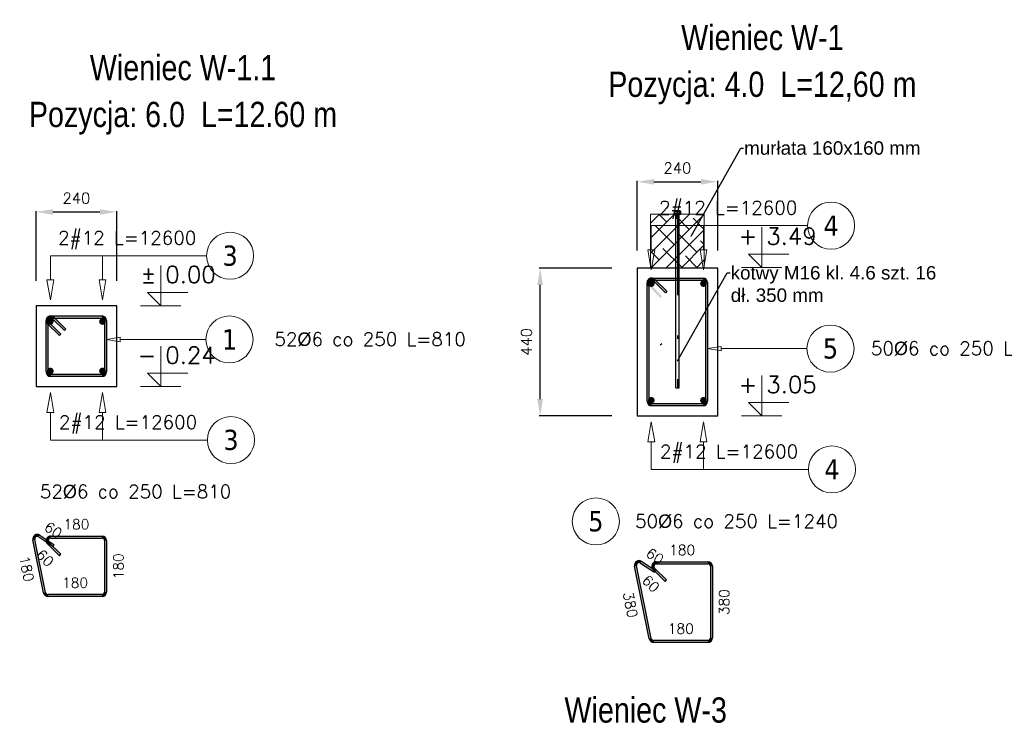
# Model space of a CAD drawing. Header units: millimetres. Extents: x 30042 to 52526, y 144 to 6858.
# Tile 27 of 28: x 47166 to 50095, y 3125 to 5207. Entities that reach past the tile are written whole.
import ezdxf
from ezdxf import colors
from ezdxf.entities.mleader import LeaderData, LeaderLine
from ezdxf.enums import TextEntityAlignment as Align
from ezdxf.math import Vec2, Vec3

# ---------------------------------------------------------------- set-up
doc = ezdxf.new("R2010")
doc.units = ezdxf.units.MM
doc.header["$LTSCALE"] = 100
doc.linetypes.add('DO', pattern=[1, 0.5, -0.24, 0.02, -0.24])
for name, color, linetype in [('AutoCAD_Structural_Detailing_deskowanie', 2, 'Continuous'), ('AutoCAD_Structural_Detailing_kształt pręta', 7, 'Continuous'), ('AutoCAD_Structural_Detailing_opis kształtu pręta', 7, 'Continuous'), ('AutoCAD_Structural_Detailing_opis rozkładu', 7, 'Continuous'), ('AutoCAD_Structural_Detailing_pręt wyrzucony', 7, 'Continuous'), ('AutoCAD_Structural_Detailing_pręty punktowe', 7, 'Continuous'), ('AutoCAD_Structural_Detailing_symbole graficzne', 7, 'Continuous'), ('BA_3d-opis', 2, 'Continuous'), ('BS_osd', 1, 'DO'), ('BS_sru', 7, 'Continuous'), ('opisy', 7, 'Continuous')]:
    doc.layers.add(name, color=color, linetype=linetype)
doc.layers.add('BS_3d-krokiew', color=42, linetype='Continuous', lineweight=5)
doc.styles.add('BIKWYM', font='bikromsw.shx', dxfattribs={"width": 0.85})
doc.styles.get("Standard").update_dxf_attribs({"font": 'arial.ttf'})
doc.styles.add('style1', font='simplex.shx')
doc.styles.add('STYLE3', font='tahoma.ttf')
doc.dimstyles.new('RBCT DIM 20', dxfattribs={"dimtxt": 32, "dimasz": 50, "dimexe": 2.5, "dimexo": 75, "dimgap": 25, "dimtad": 1, "dimdec": 0, "dimzin": 1, "dimtxsty": 'style1', "dimcen": 50, "dimclrd": 8, "dimclre": 8, "dimclrt": 2, "dimadec": 0, "dimazin": 0, "dimtfac": 1, "dimtdec": 0, "dimtmove": 0, "dimatfit": 3, "dimfxl": 1, "dimarcsym": 0})

# ---------------------------------------------------------------- blocks, each defined once
blk = doc.blocks.new('*D543')
at = {"layer": 'AutoCAD_Structural_Detailing_deskowanie', "color": 8, "lineweight": -2, "transparency": 16777216}
for p, q in [((47214.8, 4430.2), (47214.8, 4637.3)), ((47264.8, 4634.8), (47404.8, 4634.8)), ((47454.8, 4430.2), (47454.8, 4637.3))]:
    blk.add_line(p, q, dxfattribs=at)
at = {"layer": 'AutoCAD_Structural_Detailing_deskowanie', "color": 8, "transparency": 16777216}
for points in [[(47264.8, 4643.1), (47264.8, 4626.5), (47214.8, 4634.8)], [(47404.8, 4643.1), (47404.8, 4626.5), (47454.8, 4634.8)]]:
    blk.add_solid(points, dxfattribs=at)
at = {"layer": 'Defpoints', "color": 0, "transparency": 16777216}
for p in [(47454.8, 4634.8), (47214.8, 4355.2), (47454.8, 4355.2)]:
    blk.add_point(p, dxfattribs=at)
at = {"layer": 'AutoCAD_Structural_Detailing_deskowanie', "color": 2, "transparency": 16777216, "insert": (47334.8, 4675.8), "char_height": 32, "attachment_point": 5, "style": 'style1'}
blk.add_mtext('240', dxfattribs=at)
blk = doc.blocks.new('*D544')
at = {"layer": 'AutoCAD_Structural_Detailing_deskowanie', "color": 8, "lineweight": -2, "transparency": 16777216}
for p, q in [((47139.8, 4355.2), (46924.1, 4355.2)), ((46926.6, 4165.2), (46926.6, 4305.2)), ((47139.8, 4115.2), (46924.1, 4115.2))]:
    blk.add_line(p, q, dxfattribs=at)
at = {"layer": 'AutoCAD_Structural_Detailing_deskowanie', "color": 8, "transparency": 16777216}
for points in [[(46918.3, 4305.2), (46935, 4305.2), (46926.6, 4355.2)], [(46918.3, 4165.2), (46935, 4165.2), (46926.6, 4115.2)]]:
    blk.add_solid(points, dxfattribs=at)
at = {"layer": 'Defpoints', "color": 0, "transparency": 16777216}
for p in [(46926.6, 4355.2), (47214.8, 4355.2), (47214.8, 4115.2)]:
    blk.add_point(p, dxfattribs=at)
at = {"layer": 'AutoCAD_Structural_Detailing_deskowanie', "color": 2, "transparency": 16777216, "insert": (46885.6, 4235.2), "char_height": 32, "attachment_point": 5, "rotation": 90, "style": 'style1'}
blk.add_mtext('240', dxfattribs=at)
blk = doc.blocks.new('*D545')
at = {"layer": 'AutoCAD_Structural_Detailing_deskowanie', "color": 8, "lineweight": -2, "transparency": 16777216}
for p, q in [((49002.8, 4519.9), (49002.8, 4727)), ((49052.8, 4724.5), (49192.8, 4724.5)), ((49242.8, 4519.9), (49242.8, 4727))]:
    blk.add_line(p, q, dxfattribs=at)
at = {"layer": 'AutoCAD_Structural_Detailing_deskowanie', "color": 8, "transparency": 16777216}
for points in [[(49052.8, 4732.8), (49052.8, 4716.2), (49002.8, 4724.5)], [(49192.8, 4716.2), (49192.8, 4732.8), (49242.8, 4724.5)]]:
    blk.add_solid(points, dxfattribs=at)
at = {"layer": 'Defpoints', "color": 0, "transparency": 16777216}
for p in [(49242.8, 4724.5), (49002.8, 4444.9), (49242.8, 4444.9)]:
    blk.add_point(p, dxfattribs=at)
at = {"layer": 'AutoCAD_Structural_Detailing_deskowanie', "color": 2, "transparency": 16777216, "insert": (49122.8, 4765.5), "char_height": 32, "attachment_point": 5, "style": 'style1'}
blk.add_mtext('240', dxfattribs=at)
blk = doc.blocks.new('*D546')
at = {"layer": 'AutoCAD_Structural_Detailing_deskowanie', "color": 8, "lineweight": -2, "transparency": 16777216}
for p, q in [((48927.8, 4467.9), (48712.1, 4467.9)), ((48714.6, 4077.9), (48714.6, 4417.9)), ((48927.8, 4027.9), (48712.1, 4027.9))]:
    blk.add_line(p, q, dxfattribs=at)
at = {"layer": 'AutoCAD_Structural_Detailing_deskowanie', "color": 8, "transparency": 16777216}
for points in [[(48723, 4417.9), (48706.3, 4417.9), (48714.6, 4467.9)], [(48706.3, 4077.9), (48723, 4077.9), (48714.6, 4027.9)]]:
    blk.add_solid(points, dxfattribs=at)
at = {"layer": 'Defpoints', "color": 0, "transparency": 16777216}
for p in [(48714.6, 4467.9), (49002.8, 4467.9), (49002.8, 4027.9)]:
    blk.add_point(p, dxfattribs=at)
at = {"layer": 'AutoCAD_Structural_Detailing_deskowanie', "color": 2, "transparency": 16777216, "insert": (48673.6, 4247.9), "char_height": 32, "attachment_point": 5, "rotation": 90, "style": 'style1'}
blk.add_mtext('440', dxfattribs=at)
blk = doc.blocks.new('m16')
at = {"layer": 'BS_osd', "ltscale": 0.5}
blk.add_line((-0.5, 28.16), (-0.5, -24.34), dxfattribs=at)
at = {"layer": 'BS_sru'}
for p, q in [((-1.5, 27.26), (-1.5, 27.46)), ((0.5, 27.46), (-1.5, 27.46)), ((-1.48, 28.09), (-1.48, 27.46)), ((0.48, 27.46), (-1.48, 27.46)), ((0.24, 28.16), (-1.24, 28.16)), ((-1, -4.82), (-1, 27.26)), ((-0.99, 28.09), (-0.99, 27.46)), ((-0.01, 28.09), (-0.01, 27.46)), ((0, -4.82), (0, 27.26)), ((0.48, 28.09), (0.48, 27.46)), ((0.5, 27.26), (0.5, 27.46)), ((-1, -24.34), (-1, -4.82)), ((0, -24.34), (0, -4.82)), ((0, -24.34), (-1, -24.34))]:
    blk.add_line(p, q, dxfattribs=at)
for centre, radius, start, end in [((-1.24, 27.7), 0.465, 58.1553, 121.8447), ((-0.5, 26.41), 1.76, 73.7642, 106.2358), ((0.24, 27.7), 0.465, 58.1553, 121.8447)]:
    blk.add_arc(centre, radius, start, end, dxfattribs=at)
at = {"layer": 'opisy'}
blk.add_line((0.5, 27.26), (-1.5, 27.26), dxfattribs=at)

msp = doc.modelspace()

# ---------------------------------------------------------------- hatches: boundary and pattern name
at = {"layer": 'AutoCAD_Structural_Detailing_kształt pręta'}
for points in [[(49041, 4419.1), (49036.8, 4414.8, -0.668179), (49046.3, 4437.9), (49046.3, 4431.9, 0.668179)], [(49038.8, 4424.4), (49032.8, 4424.4, -0.668179), (49055.9, 4433.9), (49051.6, 4429.7, 0.668179)], [(49046.3, 4437.9), (49199.3, 4437.9), (49199.3, 4431.9), (49046.3, 4431.9)], [(49055.9, 4433.9), (49091.2, 4398.6), (49087, 4394.3), (49051.6, 4429.7)], [(49199.3, 4431.9), (49199.3, 4437.9, -0.414214), (49212.8, 4424.4), (49206.8, 4424.4, 0.414214)], [(47253, 4306.4), (47248.8, 4302.2, -0.668179), (47258.3, 4325.2), (47258.3, 4319.2, 0.668179)], [(47250.8, 4311.7), (47244.8, 4311.7, -0.668179), (47267.9, 4321.3), (47263.6, 4317, 0.668179)], [(47244.8, 4158.7), (47244.8, 4311.7), (47250.8, 4311.7), (47250.8, 4158.7)], [(47284.1, 4266.8), (47248.8, 4302.2), (47253, 4306.4), (47288.4, 4271)], [(47258.3, 4325.2), (47411.3, 4325.2), (47411.3, 4319.2), (47258.3, 4319.2)], [(47267.9, 4321.3), (47303.2, 4285.9), (47299, 4281.7), (47263.6, 4317)], [(47411.3, 4319.2), (47411.3, 4325.2, -0.414214), (47424.8, 4311.7), (47418.8, 4311.7, 0.414214)], [(47424.8, 4311.7), (47424.8, 4158.7), (47418.8, 4158.7), (47418.8, 4311.7)], [(47258.3, 4151.2), (47258.3, 4145.2, -0.414214), (47244.8, 4158.7), (47250.8, 4158.7, 0.414214)], [(47411.3, 4145.2), (47258.3, 4145.2), (47258.3, 4151.2), (47411.3, 4151.2)], [(47418.8, 4158.7), (47424.8, 4158.7, -0.414214), (47411.3, 4145.2), (47411.3, 4151.2, 0.414214)], [(49046.3, 4063.9), (49046.3, 4057.9, -0.414214), (49032.8, 4071.4), (49038.8, 4071.4, 0.414214)], [(49199.3, 4057.9), (49046.3, 4057.9), (49046.3, 4063.9), (49199.3, 4063.9)], [(49206.8, 4071.4), (49212.8, 4071.4, -0.414214), (49199.3, 4057.9), (49199.3, 4063.9, 0.414214)]]:
    msp.add_hatch(color=161, dxfattribs=at).paths.add_polyline_path(points, flags=0)
for points in [[(49212.8, 4424.5), (49212.8, 4071.4), (49206.8, 4071.4), (49206.8, 4424.5)], [(49032.8, 4071.4), (49032.8, 4420.8), (49038.8, 4420.8), (49038.8, 4071.4)], [(49072.1, 4379.5), (49036.8, 4416.6), (49041, 4420.8), (49076.4, 4383.7)]]:
    msp.add_hatch(color=161, dxfattribs=at).paths.add_polyline_path(points)
at = {"layer": 'AutoCAD_Structural_Detailing_pręt wyrzucony'}
for points in [[(47211.1, 3660.2), (47205.2, 3659, -0.668179), (47225.9, 3672.9), (47222.6, 3667.9, 0.668179)], [(47225.9, 3672.9), (47267.6, 3645.3), (47264.3, 3640.3), (47222.6, 3667.9)], [(47253, 3651.6), (47248.8, 3647.4, -0.668179), (47258.3, 3670.4), (47258.3, 3664.4, 0.668179)], [(47258.3, 3670.4), (47411.3, 3670.4), (47411.3, 3664.4), (47258.3, 3664.4)], [(47411.3, 3664.4), (47411.3, 3670.4, -0.414214), (47424.8, 3656.9), (47418.8, 3656.9, 0.414214)], [(47237.2, 3501.2), (47205.2, 3659), (47211.1, 3660.2), (47243.1, 3502.4)], [(47284.1, 3612), (47248.8, 3647.4), (47253, 3651.6), (47288.4, 3616.3)], [(47424.8, 3656.9), (47424.8, 3503.9), (47418.8, 3503.9), (47418.8, 3656.9)], [(49001.3, 3582.4), (48995.5, 3581.2, -0.668179), (49016.1, 3595.2), (49012.8, 3590.2, 0.668179)], [(49039.3, 3364.7), (48995.5, 3581.2), (49001.3, 3582.4), (49045.2, 3365.9)], [(49016.1, 3595.2), (49057.8, 3567.5), (49054.5, 3562.5), (49012.8, 3590.2)], [(49055.2, 3575.1), (49051, 3570.8, -0.668179), (49060.5, 3593.9), (49060.5, 3587.9, 0.668179)], [(49086.3, 3535.5), (49051, 3570.8), (49055.2, 3575.1), (49090.6, 3539.7)], [(49060.5, 3593.9), (49213.5, 3593.9), (49213.5, 3587.9), (49060.5, 3587.9)], [(49213.5, 3587.9), (49213.5, 3593.9, -0.414214), (49227, 3580.4), (49221, 3580.4, 0.414214)], [(49227, 3580.4), (49227, 3367.4), (49221, 3367.4), (49221, 3580.4)], [(47250.4, 3496.4), (47250.4, 3490.4, -0.356777), (47237.2, 3501.2), (47243.1, 3502.4, 0.356777)], [(47411.3, 3490.4), (47250.4, 3490.4), (47250.4, 3496.4), (47411.3, 3496.4)], [(47418.8, 3503.9), (47424.8, 3503.9, -0.414214), (47411.3, 3490.4), (47411.3, 3496.4, 0.414214)], [(49052.6, 3359.9), (49052.6, 3353.9, -0.356777), (49039.3, 3364.7), (49045.2, 3365.9, 0.356777)], [(49213.5, 3353.9), (49052.6, 3353.9), (49052.6, 3359.9), (49213.5, 3359.9)], [(49221, 3367.4), (49227, 3367.4, -0.414214), (49213.5, 3353.9), (49213.5, 3359.9, 0.414214)]]:
    msp.add_hatch(color=6, dxfattribs=at).paths.add_polyline_path(points, flags=0)
at = {"layer": 'AutoCAD_Structural_Detailing_pręty punktowe'}
h = msp.add_hatch(color=1, dxfattribs=at)
edge = h.paths.add_edge_path(flags=0)
edge.add_arc((49045.3, 4421.5), 10, 0, 360, ccw=False)
h = msp.add_hatch(color=1, dxfattribs=at)
edge = h.paths.add_edge_path(flags=0)
edge.add_arc((49200.4, 4421.5), 10, 0, 360, ccw=False)
h = msp.add_hatch(color=1, dxfattribs=at)
edge = h.paths.add_edge_path(flags=0)
edge.add_arc((47257.3, 4308.8), 10, 0, 360, ccw=False)
h = msp.add_hatch(color=1, dxfattribs=at)
edge = h.paths.add_edge_path(flags=0)
edge.add_arc((47412.4, 4308.8), 10, 0, 360, ccw=False)
h = msp.add_hatch(color=1, dxfattribs=at)
edge = h.paths.add_edge_path(flags=0)
edge.add_arc((47257.3, 4161.6), 10, 0, 360, ccw=False)
h = msp.add_hatch(color=1, dxfattribs=at)
edge = h.paths.add_edge_path(flags=0)
edge.add_arc((47412.4, 4161.6), 10, 0, 360, ccw=False)
h = msp.add_hatch(color=1, dxfattribs=at)
edge = h.paths.add_edge_path(flags=0)
edge.add_arc((49045.3, 4074.3), 10, 0, 360, ccw=False)
h = msp.add_hatch(color=1, dxfattribs=at)
edge = h.paths.add_edge_path(flags=0)
edge.add_arc((49200.4, 4074.3), 10, 0, 360, ccw=False)
at = {"layer": 'BS_3d-krokiew'}
h = msp.add_hatch(dxfattribs=at)
h.set_pattern_fill('ANSI38', color=256, scale=10, style=0)
h.set_pattern_definition([(45, (57846.733, 5457.89), (-22.45064, 22.45064), []), (135, (57846.733, 5457.89), (-67.35192, 22.45064), [79.375, -47.625])])
h.paths.add_polyline_path([(49202.8, 4467.9), (49042.8, 4467.9), (49042.8, 4627.9), (49202.8, 4627.9)])

# ---------------------------------------------------------------- linework, layer by layer
at = {"layer": 'AutoCAD_Structural_Detailing_deskowanie'}
for points in [[(49002.8, 4027.9), (49242.8, 4027.9), (49242.8, 4467.9), (49002.8, 4467.9)], [(47214.8, 4115.2), (47454.8, 4115.2), (47454.8, 4355.2), (47214.8, 4355.2)]]:
    msp.add_lwpolyline(points, close=True, dxfattribs=at)
at = {"layer": 'AutoCAD_Structural_Detailing_kształt pręta', "color": 161}
for p, q in [((49032.8, 4071.4), (49032.8, 4424.4)), ((49038.8, 4071.4), (49038.8, 4424.4)), ((49046.3, 4437.9), (49199.3, 4437.9)), ((49046.3, 4431.9), (49199.3, 4431.9)), ((49051.6, 4429.7), (49087, 4394.3)), ((49055.9, 4433.9), (49091.2, 4398.6)), ((49206.8, 4424.4), (49206.8, 4071.4)), ((49212.8, 4424.4), (49212.8, 4071.4)), ((49091.2, 4398.6), (49087, 4394.3)), ((47244.8, 4158.7), (47244.8, 4311.7)), ((47250.8, 4158.7), (47250.8, 4311.7)), ((47288.4, 4271), (47253, 4306.4)), ((47258.3, 4325.2), (47411.3, 4325.2)), ((47258.3, 4319.2), (47411.3, 4319.2)), ((47263.6, 4317), (47299, 4281.7)), ((47267.9, 4321.3), (47303.2, 4285.9)), ((47418.8, 4311.7), (47418.8, 4158.7)), ((47424.8, 4311.7), (47424.8, 4158.7)), ((47284.1, 4266.8), (47248.8, 4302.2)), ((47303.2, 4285.9), (47299, 4281.7)), ((47284.1, 4266.8), (47288.4, 4271)), ((49072.1, 4239.5), (49076.4, 4243.7)), ((47411.3, 4151.2), (47258.3, 4151.2)), ((47411.3, 4145.2), (47258.3, 4145.2)), ((49199.3, 4063.9), (49046.3, 4063.9)), ((49199.3, 4057.9), (49046.3, 4057.9))]:
    msp.add_line(p, q, dxfattribs=at)
for centre, radius, start, end in [((49046.3, 4424.4), 13.5, 90, 225), ((49046.3, 4424.4), 13.5, 45, 180), ((49046.3, 4424.4), 7.5, 90, 225), ((49046.3, 4424.4), 7.5, 45, 180), ((49199.3, 4424.4), 13.5, 0, 90), ((49199.3, 4424.4), 7.5, 0, 90), ((47258.3, 4311.7), 13.5, 90, 225), ((47258.3, 4311.7), 13.5, 45, 180), ((47258.3, 4311.7), 7.5, 90, 225), ((47258.3, 4311.7), 7.5, 45, 180), ((47411.3, 4311.7), 13.5, 0, 90), ((47411.3, 4311.7), 7.5, 0, 90), ((47258.3, 4158.7), 13.5, 180, 270), ((47258.3, 4158.7), 7.5, 180, 270), ((47411.3, 4158.7), 13.5, 270, 0), ((47411.3, 4158.7), 7.5, 270, 0), ((49046.3, 4071.4), 13.5, 180, 270), ((49046.3, 4071.4), 7.5, 180, 270), ((49199.3, 4071.4), 13.5, 270, 0), ((49199.3, 4071.4), 7.5, 270, 0)]:
    msp.add_arc(centre, radius, start, end, dxfattribs=at)
at = {"layer": 'AutoCAD_Structural_Detailing_opis kształtu pręta', "color": 8, "lineweight": 0}
for p, q in [((47424.8, 4255.4), (47464.8, 4262.1)), ((47464.8, 4248.7), (47424.8, 4255.4)), ((47464.8, 4248.7), (47464.8, 4262.1)), ((47720.3, 4255.4), (47464.8, 4255.4)), ((49212.8, 4228.1), (49252.8, 4234.7)), ((49252.8, 4221.4), (49212.8, 4228.1)), ((49252.8, 4221.4), (49252.8, 4234.7)), ((49508.3, 4228.1), (49252.8, 4228.1))]:
    msp.add_line(p, q, dxfattribs=at)
for centre in [(47790.3, 4255.4), (49578.3, 4228.1)]:
    msp.add_circle(centre, 70, dxfattribs=at)
at = {"layer": 'AutoCAD_Structural_Detailing_opis rozkładu', "color": 8, "lineweight": 0}
for p, q in [((49045.3, 4594), (49045.3, 4522.5)), ((49045.3, 4594), (49200.4, 4594)), ((49200.4, 4594), (49200.4, 4522.5)), ((49200.4, 4594), (49510.2, 4594)), ((49045.3, 4462.5), (49035.3, 4522.5)), ((49055.3, 4522.5), (49035.3, 4522.5)), ((49055.3, 4522.5), (49045.3, 4462.5)), ((49200.4, 4462.5), (49190.4, 4522.5)), ((49210.4, 4522.5), (49190.4, 4522.5)), ((49210.4, 4522.5), (49200.4, 4462.5)), ((47257.3, 4504.3), (47257.3, 4432.8)), ((47257.3, 4504.3), (47412.4, 4504.3)), ((47412.4, 4504.3), (47412.4, 4432.8)), ((47412.4, 4504.3), (47722.2, 4504.3)), ((47257.3, 4372.8), (47247.3, 4432.8)), ((47267.3, 4432.8), (47247.3, 4432.8)), ((47267.3, 4432.8), (47257.3, 4372.8)), ((47412.4, 4372.8), (47402.4, 4432.8)), ((47422.4, 4432.8), (47402.4, 4432.8)), ((47422.4, 4432.8), (47412.4, 4372.8)), ((47247.3, 4037.6), (47257.3, 4097.6)), ((47257.3, 4097.6), (47267.3, 4037.6)), ((47402.4, 4037.6), (47412.4, 4097.6)), ((47412.4, 4097.6), (47422.4, 4037.6)), ((47247.3, 4037.6), (47267.3, 4037.6)), ((47257.3, 3956), (47257.3, 4037.6)), ((47402.4, 4037.6), (47422.4, 4037.6)), ((47412.4, 3956), (47412.4, 4037.6)), ((49035.3, 3950.3), (49045.3, 4010.3)), ((49045.3, 4010.3), (49055.3, 3950.3)), ((49190.4, 3950.3), (49200.4, 4010.3)), ((49200.4, 4010.3), (49210.4, 3950.3)), ((47257.3, 3956), (47412.4, 3956)), ((47412.4, 3956), (47724.7, 3956)), ((49035.3, 3950.3), (49055.3, 3950.3)), ((49045.3, 3868.7), (49045.3, 3950.3)), ((49190.4, 3950.3), (49210.4, 3950.3)), ((49200.4, 3868.7), (49200.4, 3950.3)), ((49045.3, 3868.7), (49200.4, 3868.7)), ((49200.4, 3868.7), (49512.7, 3868.7))]:
    msp.add_line(p, q, dxfattribs=at)
for centre in [(49580.2, 4594), (47792.2, 4504.3), (47794.7, 3956), (49582.7, 3868.7)]:
    msp.add_circle(centre, 70, dxfattribs=at)
at = {"layer": 'AutoCAD_Structural_Detailing_pręt wyrzucony', "color": 6}
for p, q in [((47222.6, 3667.9), (47264.3, 3640.3)), ((47225.9, 3672.9), (47267.6, 3645.3)), ((47258.3, 3670.4), (47411.3, 3670.4)), ((47258.3, 3664.4), (47411.3, 3664.4)), ((47237.2, 3501.2), (47205.2, 3659)), ((47243.1, 3502.4), (47211.1, 3660.2)), ((47284.1, 3612), (47248.8, 3647.4)), ((47288.4, 3616.3), (47253, 3651.6)), ((47267.6, 3645.3), (47264.3, 3640.3)), ((47418.8, 3656.9), (47418.8, 3503.9)), ((47424.8, 3656.9), (47424.8, 3503.9)), ((47284.1, 3612), (47288.4, 3616.3)), ((49039.3, 3364.7), (48995.5, 3581.2)), ((49045.2, 3365.9), (49001.3, 3582.4)), ((49012.8, 3590.2), (49054.5, 3562.5)), ((49016.1, 3595.2), (49057.8, 3567.5)), ((49090.6, 3539.7), (49055.2, 3575.1)), ((49060.5, 3593.9), (49213.5, 3593.9)), ((49060.5, 3587.9), (49213.5, 3587.9)), ((49221, 3580.4), (49221, 3367.4)), ((49227, 3580.4), (49227, 3367.4)), ((49086.3, 3535.5), (49051, 3570.8)), ((49057.8, 3567.5), (49054.5, 3562.5)), ((49086.3, 3535.5), (49090.6, 3539.7)), ((47411.3, 3496.4), (47250.4, 3496.4)), ((47411.3, 3490.4), (47250.4, 3490.4)), ((49213.5, 3359.9), (49052.6, 3359.9)), ((49213.5, 3353.9), (49052.6, 3353.9))]:
    msp.add_line(p, q, dxfattribs=at)
at = {"layer": 'AutoCAD_Structural_Detailing_pręt wyrzucony', "color": 8, "lineweight": 0}
msp.add_circle((48880.3, 3713.9), 70, dxfattribs=at)
at = {"layer": 'AutoCAD_Structural_Detailing_pręt wyrzucony', "color": 6}
for centre, radius, start, end in [((47218.4, 3661.7), 13.5, 56.4592, 191.4592), ((47218.4, 3661.7), 7.5, 56.4592, 191.4592), ((47258.3, 3656.9), 13.5, 90, 225), ((47258.3, 3656.9), 7.5, 90, 225), ((47411.3, 3656.9), 13.5, 0, 90), ((47411.3, 3656.9), 7.5, 0, 90), ((49008.7, 3583.9), 13.5, 56.4592, 191.4592), ((49008.7, 3583.9), 7.5, 56.4592, 191.4592), ((49060.5, 3580.4), 13.5, 90, 225), ((49060.5, 3580.4), 7.5, 90, 225), ((49213.5, 3580.4), 13.5, 0, 90), ((49213.5, 3580.4), 7.5, 0, 90), ((47250.4, 3503.9), 13.5, 191.4592, 270), ((47250.4, 3503.9), 7.5, 191.4592, 270), ((47411.3, 3503.9), 13.5, 270, 0), ((47411.3, 3503.9), 7.5, 270, 0), ((49052.6, 3367.4), 13.5, 191.4592, 270), ((49052.6, 3367.4), 7.5, 191.4592, 270), ((49213.5, 3367.4), 13.5, 270, 0), ((49213.5, 3367.4), 7.5, 270, 0)]:
    msp.add_arc(centre, radius, start, end, dxfattribs=at)
at = {"layer": 'AutoCAD_Structural_Detailing_symbole graficzne', "color": 1, "lineweight": 0}
for p, q in [((49374, 4469.6), (49374, 4589.6)), ((49454, 4509.6), (49334, 4509.6)), ((49334, 4509.6), (49374, 4469.6)), ((47586, 4355.2), (47586, 4475.2)), ((49434, 4469.6), (49314, 4469.6)), ((47666, 4395.2), (47546, 4395.2)), ((47546, 4395.2), (47586, 4355.2)), ((47646, 4355.2), (47526, 4355.2)), ((47586, 4115.2), (47586, 4235.2)), ((47666, 4155.2), (47546, 4155.2)), ((47546, 4155.2), (47586, 4115.2)), ((49374, 4027.9), (49374, 4147.9)), ((47646, 4115.2), (47526, 4115.2)), ((49454, 4067.9), (49334, 4067.9)), ((49334, 4067.9), (49374, 4027.9)), ((49434, 4027.9), (49314, 4027.9))]:
    msp.add_line(p, q, dxfattribs=at)
at = {"layer": 'BS_3d-krokiew'}
msp.add_lwpolyline([(49202.8, 4467.9), (49042.8, 4467.9), (49042.8, 4627.9), (49202.8, 4627.9)], close=True, dxfattribs=at)

# ---------------------------------------------------------------- block references
at = {"layer": 'BA_3d-opis', "color": 2, "xscale": -10, "yscale": 10, "zscale": 10}
msp.add_blockref('m16', (49117.8, 4355.3), dxfattribs=at)

# ---------------------------------------------------------------- texts
at = {"layer": 'AutoCAD_Structural_Detailing_opis kształtu pręta', "color": 1, "char_height": 60, "attachment_point": 5, "style": 'STYLE3'}
for s, insert in [('1', (47790.3, 4255.4)), ('5', (49578.3, 4228.1))]:
    msp.add_mtext(s, dxfattribs=dict(at, insert=insert))
at = {"layer": 'AutoCAD_Structural_Detailing_opis kształtu pręta', "color": 2, "char_height": 40, "attachment_point": 5, "style": 'style1'}
for s, insert in [('52{\\Fdiam.shx|c238;%%C\\Fsimplex.shx|c238;6 co 250 L=810}', (48208.8, 4255.4)), ('50{\\Fdiam.shx|c238;%%C\\Fsimplex.shx|c238;6 co 250 L=1240}', (50000.6, 4228.1))]:
    msp.add_mtext(s, dxfattribs=dict(at, insert=insert))
at = {"layer": 'AutoCAD_Structural_Detailing_opis rozkładu', "color": 2, "char_height": 40, "attachment_point": 5, "style": 'style1'}
for insert in [(49274, 4640.7), (47486, 4551), (47488.5, 4002.6), (49276.5, 3915.3)]:
    msp.add_mtext('2#12 L=12600', dxfattribs=dict(at, insert=insert))
at = {"layer": 'AutoCAD_Structural_Detailing_opis rozkładu', "color": 1, "char_height": 60, "attachment_point": 5, "style": 'STYLE3'}
for s, insert in [('4', (49580.2, 4594)), ('3', (47792.2, 4504.3)), ('3', (47794.7, 3956)), ('4', (49582.7, 3868.7))]:
    msp.add_mtext(s, dxfattribs=dict(at, insert=insert))
at = {"layer": 'AutoCAD_Structural_Detailing_pręt wyrzucony', "color": 2, "attachment_point": 5, "style": 'style1'}
for s, insert, char_height in [('52{\\Fdiam.shx|c238;%%C\\Fsimplex.shx|c238;6 co 250 L=810}', (47510.9, 3802.2), 40), ('180', (47334.8, 3705.4), 30), ('50{\\Fdiam.shx|c238;%%C\\Fsimplex.shx|c238;6 co 250 L=1240}', (49298.9, 3713.9), 40), ('180', (49137, 3628.9), 30), ('180', (47330.9, 3531.4), 30), ('180', (49133, 3394.9), 30)]:
    msp.add_mtext(s, dxfattribs=dict(at, insert=insert, char_height=char_height))
at = {"layer": 'AutoCAD_Structural_Detailing_pręt wyrzucony', "color": 1, "insert": (48880.3, 3713.9), "char_height": 60, "attachment_point": 5, "style": 'STYLE3'}
msp.add_mtext('5', dxfattribs=at)
at = {"layer": 'AutoCAD_Structural_Detailing_pręt wyrzucony', "color": 2, "char_height": 30, "attachment_point": 5, "style": 'style1'}
for s, insert, rotation in [('60', (47266.1, 3688.3), 326.4592), ('60', (49056.3, 3610.5), 326.4592), ('180', (47186.9, 3573.2), 281.4592), ('60', (47241.7, 3605), 315), ('180', (47459.8, 3580.4), 90), ('60', (49043.9, 3528.4), 315), ('380', (48983.1, 3466), 281.4592), ('380', (49262, 3473.9), 90)]:
    msp.add_mtext(s, dxfattribs=dict(at, insert=insert, rotation=rotation))
at = {"layer": 'AutoCAD_Structural_Detailing_symbole graficzne', "color": 1, "style": 'BIKWYM', "width": 0.85}
for s, p in [('Wieniec W-1', (49375.7, 5155.4)), ('Wieniec W-1.1', (47652, 5065.7)), ('Pozycja: 4.0  L=12,60 m', (49375.7, 5005.4)), ('Pozycja: 6.0  L=12.60 m', (47652, 4915.7)), ('Wieniec W-3', (49028.6, 3154.2))]:
    msp.add_text(s, height=75, dxfattribs=at).set_placement(p, align=Align.MIDDLE)
at = {"layer": 'AutoCAD_Structural_Detailing_symbole graficzne', "color": 2, "style": 'style1'}
for s, p in [('+', (49360.7, 4522.9)), ('±', (47572.7, 4408.5)), ('-', (47572.7, 4168.5)), ('+', (49360.7, 4081.2))]:
    msp.add_text(s, height=50, dxfattribs=at).set_placement(p, align=Align.BOTTOM_RIGHT)
for s, p in [('3.49 ', (49387.3, 4522.9)), ('0.00 ', (47599.3, 4408.5)), ('0.24 ', (47599.3, 4168.5)), ('3.05 ', (49387.3, 4081.2))]:
    msp.add_text(s, height=50, dxfattribs=at).set_placement(p, align=Align.BOTTOM_LEFT)

# ---------------------------------------------------------------- dimensions: what is measured, and where the dimension line sits
at = {"layer": 'AutoCAD_Structural_Detailing_deskowanie'}
for base, p1, p2, picture, middle in [((49242.8, 4724.5), (49002.8, 4444.9), (49242.8, 4444.9), '*D545', (49122.8, 4765.5)), ((47454.8, 4634.8), (47214.8, 4355.2), (47454.8, 4355.2), '*D543', (47334.8, 4675.8))]:
    dim = msp.add_linear_dim(base=base, p1=p1, p2=p2, dimstyle='RBCT DIM 20', dxfattribs=at)
    dim.commit()
    dim.dimension.update_dxf_attribs({"geometry": picture, "text_midpoint": middle})
for base, p1, p2, picture, middle in [((48714.6, 4467.9), (49002.8, 4027.9), (49002.8, 4467.9), '*D546', (48673.6, 4247.9)), ((46926.6, 4355.2), (47214.8, 4115.2), (47214.8, 4355.2), '*D544', (46885.6, 4235.2))]:
    dim = msp.add_linear_dim(base=base, p1=p1, p2=p2, angle=90, dimstyle='RBCT DIM 20', dxfattribs=at)
    dim.commit()
    dim.dimension.update_dxf_attribs({"geometry": picture, "text_midpoint": middle})

# ---------------------------------------------------------------- leaders
ml = msp.add_multileader_mtext('Standard')
ml.set_content('murłata 160x160 mm', color=256)
ml.set_leader_properties()
ml.build(insert=Vec2(0, 0))
ctx = ml.context
ctx.base_point, ctx.char_height, ctx.plane_origin = Vec3(49319.4, 4824.8), 40, Vec3(49161.4, 4559.3)
notes = []
notes.append((ctx, [(0, (1, 1, 0), (49311.4, 4824.8), (1, 0), 8, [(0, [(49161.4, 4559.3)], 0, [])])]))
ctx.mtext.insert, ctx.mtext.flow_direction = Vec3(49321.4, 4845.1), 5
ml = msp.add_multileader_mtext('Standard')
ml.set_content('kotwy M16 kl. 4.6 szt. 16 \\Pdł. 350 mm', color=256)
ml.set_leader_properties()
ml.build(insert=Vec2(0, 0))
ctx = ml.context
ctx.base_point, ctx.char_height, ctx.plane_origin = Vec3(49279.4, 4453.4), 40, Vec3(49121.4, 4188)
notes.append((ctx, [(0, (1, 1, 0), (49271.4, 4453.4), (1, 0), 8, [(0, [(49121.4, 4188)], 0, [])])]))
ctx.mtext.insert, ctx.mtext.flow_direction = Vec3(49281.4, 4473.8), 5
for ctx, leaders in notes:
    for number, flags, end, landing, length, lines in leaders:
        leader = LeaderData()
        leader.index, (leader.has_last_leader_line, leader.has_dogleg_vector, leader.attachment_direction) = number, flags
        leader.last_leader_point, leader.dogleg_vector, leader.dogleg_length = Vec3(end), Vec3(landing), length
        for number, points, colour, breaks in lines:
            line = LeaderLine()
            line.index, line.vertices, line.color, line.breaks = number, Vec3.list(points), colors.encode_raw_color(colour), breaks
            leader.lines.append(line)
        ctx.leaders.append(leader)

doc.saveas('drawing.dxf')
